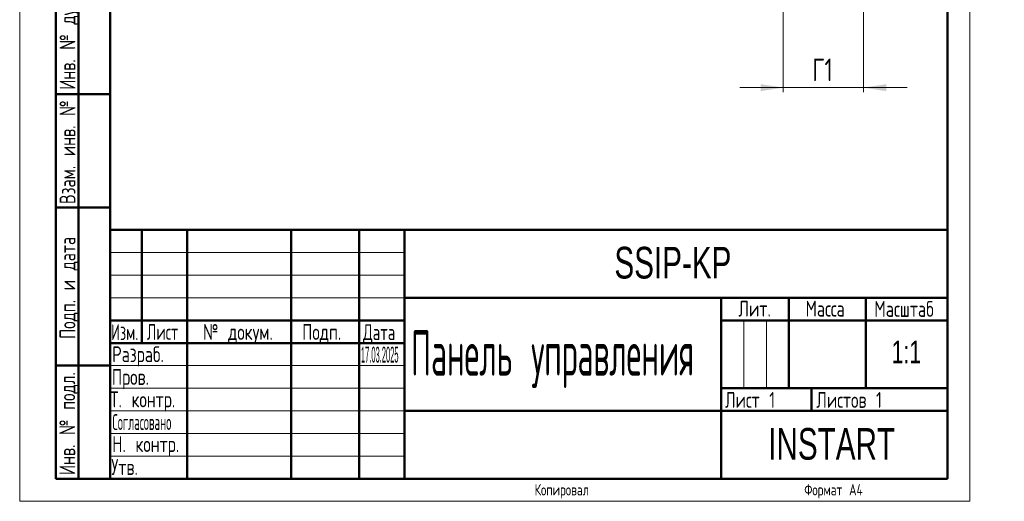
# Model space of a CAD drawing. Header units: millimetres. Extents: x 0 to 218, y 0 to 297.
# Tile 1 of 7: x 0 to 218, y 0 to 106. Entities that reach past the tile are written whole.
import ezdxf

# ---------------------------------------------------------------- set-up
doc = ezdxf.new("R2010")
doc.units = ezdxf.units.MM
doc.layers.add('ОСЕВЫЕ', color=7, linetype='Continuous')
doc.styles.add('SLDTEXTSTYLE0', font='TXT', dxfattribs={"width": 0.7, "bigfont": 'bigfont'})
doc.styles.add('SLDTEXTSTYLE1', font='TXT', dxfattribs={"width": 0.7})
doc.styles.add('SLDTEXTSTYLE2', font='TXT', dxfattribs={"width": 0.483281, "bigfont": 'bigfont'})
doc.styles.add('SLDTEXTSTYLE3', font='TXT', dxfattribs={"width": 0.343335})
doc.styles.add('SLDTEXTSTYLE4', font='TXT', dxfattribs={"width": 0.480096, "bigfont": 'bigfont'})
doc.styles.add('SLDTEXTSTYLE5', font='TXT', dxfattribs={"width": 0.625377, "bigfont": 'bigfont'})
doc.styles.add('SLDTEXTSTYLE6', font='TXT', dxfattribs={"width": 0.632021, "bigfont": 'bigfont'})
doc.styles.add('SLDTEXTSTYLE7', font='TXT', dxfattribs={"width": 0.648852, "bigfont": 'bigfont'})
doc.styles.add('SLDTEXTSTYLE8', font='TXT', dxfattribs={"width": 0.705079, "bigfont": 'bigfont'})
doc.dimstyles.new('SLDDIMSTYLE1', dxfattribs={"dimtxt": 5, "dimasz": 5, "dimexe": 0, "dimexo": 0.0625, "dimgap": 1.25, "dimtad": 2, "dimdec": 1, "dimrnd": 1e-09, "dimzin": 12, "dimdsep": 46, "dimtxsty": 'SLDTEXTSTYLE1', "dimsah": 1, "dimcen": 0.09, "dimadec": 0, "dimazin": 3, "dimtfac": 1, "dimtdec": 3, "dimtmove": 0, "dimatfit": 0, "dimfxl": 1, "dimfrac": 2, "dimtolj": 1, "dimtzin": 12, "dimarcsym": 0})

# ---------------------------------------------------------------- blocks, each defined once
blk = doc.blocks.new('_D_3')
at = {"color": 7, "linetype": 'Continuous', "lineweight": 0}
for p, q in [((168.75, 109.46), (168.75, 90.47)), ((186.5, 109.46), (186.5, 90.47)), ((168.75, 91.47), (159.13, 91.47)), ((168.75, 91.47), (186.5, 91.47)), ((186.5, 91.47), (196.12, 91.47))]:
    blk.add_line(p, q, dxfattribs=at)
at = {"color": 7, "linetype": 'Continuous', "lineweight": 18}
for points in [[(168.75, 91.47), (163.75, 92.24), (163.75, 90.7)], [(186.5, 91.47), (191.5, 90.7), (191.5, 92.24)]]:
    blk.add_solid(points, dxfattribs=at)
at = {"color": 7, "linetype": 'Continuous', "lineweight": 18, "insert": (175.14, 97.91), "char_height": 5, "attachment_point": 1, "style": 'SLDTEXTSTYLE0'}
blk.add_mtext('Г1', dxfattribs=at)

msp = doc.modelspace()

# ---------------------------------------------------------------- linework, layer by layer
at = {"color": 7, "linetype": 'Continuous', "lineweight": 50}
for p, q in [((20, 292), (20, 5)), ((20, 292), (20, 5)), ((205, 5), (205, 292)), ((8, 5), (8, 150)), ((13, 5), (13, 150)), ((20, 90), (8, 90)), ((20, 65), (8, 65)), ((20, 60), (205, 60)), ((20, 60), (20, 5)), ((27, 35), (27, 60)), ((37, 60), (37, 5)), ((60, 60), (60, 5)), ((75, 60), (75, 5)), ((85, 60), (85, 5)), ((85, 45), (205, 45)), ((155, 45), (155, 5)), ((170, 45), (170, 25)), ((187, 45), (187, 25)), ((20, 40), (85, 40)), ((155, 40), (205, 40)), ((20, 35), (85, 35)), ((8, 30), (20, 30)), ((155, 25), (205, 25)), ((175, 25), (175, 20)), ((85, 20), (205, 20)), ((8, 5), (20, 5)), ((20, 5), (205, 5))]:
    msp.add_line(p, q, dxfattribs=at)
at = {"color": 7, "linetype": 'Continuous', "lineweight": 18}
for p, q in [((20, 55), (85, 55)), ((20, 50), (85, 50)), ((20, 45), (85, 45)), ((160, 40), (160, 25)), ((165, 40), (165, 25)), ((20, 30), (85, 30)), ((20, 25), (85, 25)), ((20, 20), (85, 20)), ((20, 15), (85, 15)), ((20, 10), (85, 10))]:
    msp.add_line(p, q, dxfattribs=at)
at = {"layer": 'ОСЕВЫЕ', "lineweight": 18}
for p, q in [((0, 297), (0, 0)), ((210, 297), (210, 0)), ((0, 0), (210, 0))]:
    msp.add_line(p, q, dxfattribs=at)

# ---------------------------------------------------------------- texts
at = {"color": 7, "linetype": 'Continuous', "lineweight": 0, "char_height": 3.5, "attachment_point": 2, "rotation": 90, "style": 'SLDTEXTSTYLE0'}
for s, insert in [('Инв. № дубл.', (8.82, 102.14)), ('Взам. инв. №', (8.82, 77.2)), ('Подп. и дата', (8.82, 47.18)), ('Инв. № подл.', (8.77, 17.18))]:
    msp.add_mtext(s, dxfattribs=dict(at, insert=insert))
at = {"color": 7, "linetype": 'Continuous', "lineweight": 0}
for s, insert, char_height, attachment_point, style in [('SSIP-KP', (144.35, 56.27), 7, 2, 'SLDTEXTSTYLE1'), ('Лит.', (162.41, 44.35), 3.5, 2, 'SLDTEXTSTYLE0'), ('Масса', (177.99, 44.35), 3.5, 2, 'SLDTEXTSTYLE0'), ('Масштаб', (195.43, 44.29), 3.5, 2, 'SLDTEXTSTYLE8'), ('Лист', (31.56, 39.2), 3.5, 2, 'SLDTEXTSTYLE6'), ('Подп.', (66.74, 39.2), 3.5, 2, 'SLDTEXTSTYLE0'), ('Изм.', (23.19, 39.14), 3.5, 2, 'SLDTEXTSTYLE5'), ('№ докум.', (48.22, 39.2), 3.5, 2, 'SLDTEXTSTYLE0'), ('Дата', (79.44, 39.14), 3.5, 2, 'SLDTEXTSTYLE7'), ('Панель управления', (86.48, 37.78), 10, 1, 'SLDTEXTSTYLE4'), ('1:1', (195.95, 35.54), 5, 2, 'SLDTEXTSTYLE1'), ('Разраб.', (20.44, 34.27), 3.5, 1, 'SLDTEXTSTYLE0'), ('17.03.2025', (75.41, 34.19), 3.5, 1, 'SLDTEXTSTYLE3'), ('Пров.', (20.37, 29.24), 3.5, 1, 'SLDTEXTSTYLE0'), ('Т. контр.', (20.03, 24.28), 3.5, 1, 'SLDTEXTSTYLE0'), ('Лист 1', (155.86, 24.17), 3.5, 1, 'SLDTEXTSTYLE0'), ('Листов 1', (176.04, 24.17), 3.5, 1, 'SLDTEXTSTYLE0'), ('Согласовано', (20.5, 19.26), 3.5, 1, 'SLDTEXTSTYLE2'), ('INSTART', (179.43, 16.2), 7, 2, 'SLDTEXTSTYLE1'), ('Н. контр.', (20.45, 14.39), 3.5, 1, 'SLDTEXTSTYLE0'), ('Утв.', (20.25, 9.33), 3.5, 1, 'SLDTEXTSTYLE0'), ('Копировал', (119.8, 3.81), 2.5, 2, 'SLDTEXTSTYLE0'), ('Копировал', (119.8, 3.81), 2.5, 2, 'SLDTEXTSTYLE0'), ('Формат А4', (179.84, 3.81), 2.5, 2, 'SLDTEXTSTYLE0')]:
    msp.add_mtext(s, dxfattribs=dict(at, insert=insert, char_height=char_height, attachment_point=attachment_point, style=style))

# ---------------------------------------------------------------- dimensions: what is measured, and where the dimension line sits
at = {"color": 7, "linetype": 'Continuous', "lineweight": 18}
dim = msp.add_linear_dim(base=(186.5, 91.47), p1=(168.75, 109.47), p2=(186.5, 109.47), text='Г1', dimstyle='SLDDIMSTYLE1', dxfattribs=at)
dim.commit()
dim.dimension.update_dxf_attribs({"geometry": '_D_3', "text_midpoint": (177.62, 91.47), "dimtype": 160})

doc.saveas('drawing.dxf')
